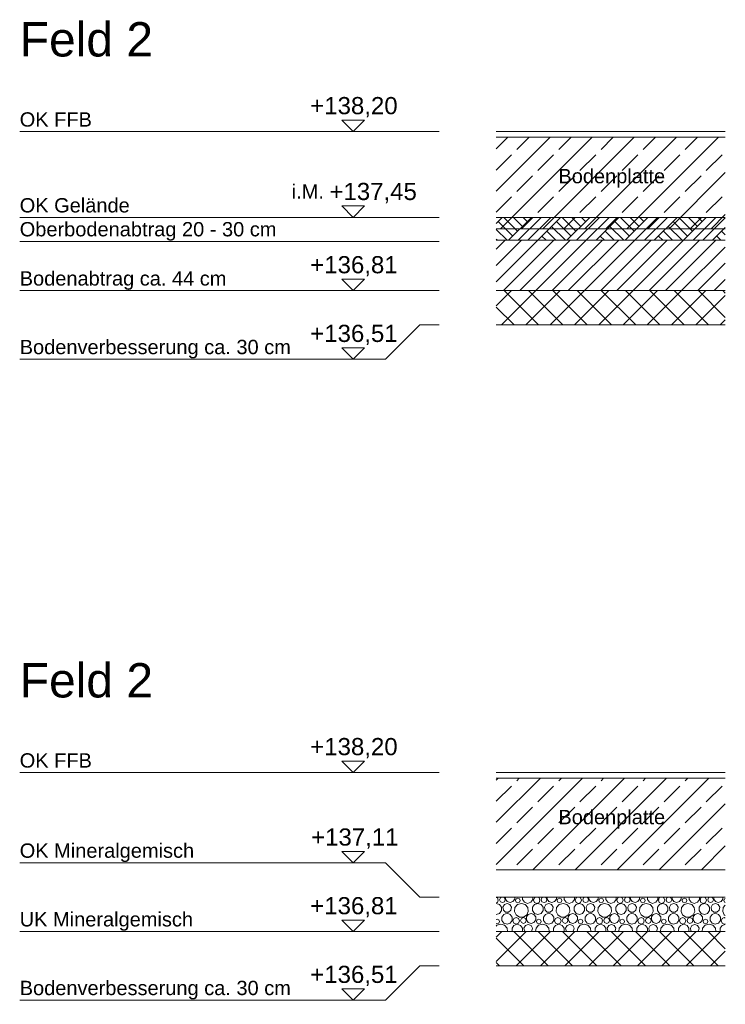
# Model space of a CAD drawing. Header units: metres. Extents: x -177922 to 5550634, y -507967 to 368279.
# Tile 3 of 125: x -55175 to -49013, y -85328 to -76725. Entities that reach past the tile are written whole.
import ezdxf

# ---------------------------------------------------------------- set-up
doc = ezdxf.new("R2010")
doc.units = ezdxf.units.M
doc.header["$LTSCALE"] = 0.05
doc.linetypes.add('Wipeout_Contour', pattern=[20000, 0, -20000])
for name, color, linetype in [('A_1_Schraffuren', 7, 'Continuous'), ('A_6_BE_Linien', 7, 'Continuous'), ('A_6_BE_Text', 7, 'Continuous')]:
    doc.layers.add(name, color=color, linetype=linetype)
doc.styles.add('ERSTELLTER_STIL_3', font='arial.ttf')
pattern_1 = [(45, (0, 0), (-183.84776, 183.84776), []), (45, (-91.92, 91.92), (-183.84776, 183.84776), [195, -65])]
pattern_2 = [(45, (0, 0), (-106.06602, 106.06602), []), (135, (0, 0), (106.06602, 106.06602), [])]

# ---------------------------------------------------------------- blocks, each defined once
blk = doc.blocks.new('*X44')
at = {"layer": 'A_1_Schraffuren', "color": 1, "linetype": 'Continuous', "lineweight": 18}
for p, q in [((-51003.5, -84397.4), (-51013, -84393.5)), ((-50969.4, -84393), (-50977.6, -84396.4)), ((-50942.1, -84396.4), (-50950.3, -84393)), ((-50933, -84393), (-50933, -84409.5)), ((-50852, -84409.5), (-50852, -84393)), ((-50784, -84393), (-50784, -84413.2)), ((-50694, -84413.2), (-50694, -84393)), ((-50669.5, -84393), (-50680.2, -84397.4)), ((-50639.8, -84397.4), (-50650.5, -84393)), ((-50605.7, -84393), (-50613.9, -84396.4)), ((-50578.4, -84396.4), (-50586.6, -84393)), ((-50569.2, -84393), (-50569.2, -84409.5)), ((-50488.3, -84409.5), (-50488.3, -84393)), ((-50420.3, -84393), (-50420.3, -84413.2)), ((-50330.3, -84413.2), (-50330.3, -84393)), ((-50305.8, -84393), (-50316.5, -84397.4)), ((-50276.1, -84397.4), (-50286.8, -84393)), ((-50242, -84393), (-50250.2, -84396.4)), ((-50214.7, -84396.4), (-50222.9, -84393)), ((-50205.5, -84393), (-50205.5, -84409.5)), ((-50124.6, -84409.5), (-50124.6, -84393)), ((-50056.6, -84393), (-50056.6, -84413.2)), ((-49966.6, -84413.2), (-49966.6, -84393)), ((-49942.1, -84393), (-49952.8, -84397.4)), ((-49912.3, -84397.4), (-49923.1, -84393)), ((-49878.3, -84393), (-49886.5, -84396.4)), ((-49851, -84396.4), (-49859.1, -84393)), ((-49841.8, -84393), (-49841.8, -84409.5)), ((-49760.9, -84409.5), (-49760.9, -84393)), ((-49692.9, -84393), (-49692.9, -84413.2)), ((-49602.9, -84413.2), (-49602.9, -84393)), ((-49578.4, -84393), (-49589.1, -84397.4)), ((-49548.6, -84397.4), (-49559.3, -84393)), ((-49514.6, -84393), (-49522.8, -84396.4)), ((-49487.3, -84396.4), (-49495.4, -84393)), ((-49478.1, -84393), (-49478.1, -84409.5)), ((-49397.2, -84409.5), (-49397.2, -84393)), ((-49329.2, -84393), (-49329.2, -84413.2)), ((-49239.2, -84413.2), (-49239.2, -84393)), ((-49214.7, -84393), (-49225.4, -84397.4)), ((-49184.9, -84397.4), (-49195.6, -84393)), ((-49150.9, -84393), (-49159, -84396.4)), ((-49123.6, -84396.4), (-49131.7, -84393)), ((-49114.4, -84393), (-49114.4, -84409.5)), ((-49033.5, -84409.5), (-49033.5, -84393)), ((-51013, -84441.8), (-51003.5, -84437.9)), ((-50986, -84456.4), (-51013, -84447.6)), ((-50995.1, -84417.7), (-51003.5, -84397.4)), ((-51003.5, -84437.9), (-50995.1, -84417.7)), ((-50968.6, -84480.3), (-50986, -84456.4)), ((-50977.6, -84396.4), (-50984.9, -84414.1)), ((-50984.9, -84414.1), (-50977.6, -84431.8)), ((-50977.6, -84431.8), (-50959.9, -84439.2)), ((-50968.6, -84509.7), (-50968.6, -84480.3)), ((-50959.9, -84439.2), (-50942.1, -84431.8)), ((-50942.6, -84456.8), (-50955.8, -84479.5)), ((-50955.8, -84479.5), (-50951.2, -84505.4)), ((-50918, -84447.8), (-50942.6, -84456.8)), ((-50934.8, -84414.1), (-50942.1, -84396.4)), ((-50942.1, -84431.8), (-50934.8, -84414.1)), ((-50933, -84409.5), (-50917.5, -84430.8)), ((-50893.3, -84456.8), (-50918, -84447.8)), ((-50917.5, -84430.8), (-50892.5, -84438.9)), ((-50880.2, -84479.5), (-50893.3, -84456.8)), ((-50892.5, -84438.9), (-50867.5, -84430.8)), ((-50884.8, -84505.4), (-50880.2, -84479.5)), ((-50867.5, -84430.8), (-50852, -84409.5)), ((-50827, -84456), (-50849.6, -84482)), ((-50839.7, -84407.2), (-50845.8, -84421.8)), ((-50845.8, -84421.8), (-50839.7, -84436.4)), ((-50825.1, -84401.1), (-50839.7, -84407.2)), ((-50839.7, -84436.4), (-50825.1, -84442.5)), ((-50793.9, -84446.2), (-50827, -84456)), ((-50810.5, -84407.2), (-50825.1, -84401.1)), ((-50825.1, -84442.5), (-50810.5, -84436.4)), ((-50804.4, -84421.8), (-50810.5, -84407.2)), ((-50810.5, -84436.4), (-50804.4, -84421.8)), ((-50760.8, -84456), (-50793.9, -84446.2)), ((-50784, -84413.2), (-50766.8, -84436.8)), ((-50766.8, -84436.8), (-50739, -84445.9)), ((-50738.2, -84482), (-50760.8, -84456)), ((-50739, -84445.9), (-50711.2, -84436.8)), ((-50711.2, -84436.8), (-50694, -84413.2)), ((-50678.4, -84456.4), (-50695.7, -84480.3)), ((-50695.7, -84480.3), (-50695.7, -84509.7)), ((-50680.2, -84397.4), (-50688.6, -84417.7)), ((-50688.6, -84417.7), (-50680.2, -84437.9)), ((-50680.2, -84437.9), (-50660, -84446.2)), ((-50650.3, -84447.3), (-50678.4, -84456.4)), ((-50660, -84446.2), (-50639.8, -84437.9)), ((-50622.3, -84456.4), (-50650.3, -84447.3)), ((-50631.4, -84417.7), (-50639.8, -84397.4)), ((-50639.8, -84437.9), (-50631.4, -84417.7)), ((-50604.9, -84480.3), (-50622.3, -84456.4)), ((-50613.9, -84396.4), (-50621.2, -84414.1)), ((-50621.2, -84414.1), (-50613.9, -84431.8)), ((-50613.9, -84431.8), (-50596.1, -84439.2)), ((-50604.9, -84509.7), (-50604.9, -84480.3)), ((-50596.1, -84439.2), (-50578.4, -84431.8)), ((-50578.9, -84456.8), (-50592.1, -84479.5)), ((-50592.1, -84479.5), (-50587.5, -84505.4)), ((-50554.3, -84447.8), (-50578.9, -84456.8)), ((-50571.1, -84414.1), (-50578.4, -84396.4)), ((-50578.4, -84431.8), (-50571.1, -84414.1)), ((-50569.2, -84409.5), (-50553.8, -84430.8)), ((-50529.6, -84456.8), (-50554.3, -84447.8)), ((-50553.8, -84430.8), (-50528.8, -84438.9)), ((-50516.5, -84479.5), (-50529.6, -84456.8)), ((-50528.8, -84438.9), (-50503.8, -84430.8)), ((-50521.1, -84505.4), (-50516.5, -84479.5)), ((-50503.8, -84430.8), (-50488.3, -84409.5)), ((-50463.3, -84456), (-50485.9, -84482)), ((-50476, -84407.2), (-50482.1, -84421.8)), ((-50482.1, -84421.8), (-50476, -84436.4)), ((-50461.4, -84401.1), (-50476, -84407.2)), ((-50476, -84436.4), (-50461.4, -84442.5)), ((-50430.2, -84446.2), (-50463.3, -84456)), ((-50446.8, -84407.2), (-50461.4, -84401.1)), ((-50461.4, -84442.5), (-50446.8, -84436.4)), ((-50440.7, -84421.8), (-50446.8, -84407.2)), ((-50446.8, -84436.4), (-50440.7, -84421.8)), ((-50397.1, -84456), (-50430.2, -84446.2)), ((-50420.3, -84413.2), (-50403.1, -84436.8)), ((-50403.1, -84436.8), (-50375.3, -84445.9)), ((-50374.5, -84482), (-50397.1, -84456)), ((-50375.3, -84445.9), (-50347.5, -84436.8)), ((-50347.5, -84436.8), (-50330.3, -84413.2)), ((-50314.6, -84456.4), (-50332, -84480.3)), ((-50332, -84480.3), (-50332, -84509.7)), ((-50316.5, -84397.4), (-50324.9, -84417.7)), ((-50324.9, -84417.7), (-50316.5, -84437.9)), ((-50316.5, -84437.9), (-50296.3, -84446.2)), ((-50286.6, -84447.3), (-50314.6, -84456.4)), ((-50296.3, -84446.2), (-50276.1, -84437.9)), ((-50258.6, -84456.4), (-50286.6, -84447.3)), ((-50267.7, -84417.7), (-50276.1, -84397.4)), ((-50276.1, -84437.9), (-50267.7, -84417.7)), ((-50241.2, -84480.3), (-50258.6, -84456.4)), ((-50250.2, -84396.4), (-50257.5, -84414.1)), ((-50257.5, -84414.1), (-50250.2, -84431.8)), ((-50250.2, -84431.8), (-50232.4, -84439.2)), ((-50241.2, -84509.7), (-50241.2, -84480.3)), ((-50232.4, -84439.2), (-50214.7, -84431.8)), ((-50215.2, -84456.8), (-50228.3, -84479.5)), ((-50228.3, -84479.5), (-50223.8, -84505.4)), ((-50190.6, -84447.8), (-50215.2, -84456.8)), ((-50207.4, -84414.1), (-50214.7, -84396.4)), ((-50214.7, -84431.8), (-50207.4, -84414.1)), ((-50205.5, -84409.5), (-50190.1, -84430.8)), ((-50165.9, -84456.8), (-50190.6, -84447.8)), ((-50190.1, -84430.8), (-50165.1, -84438.9)), ((-50152.8, -84479.5), (-50165.9, -84456.8)), ((-50165.1, -84438.9), (-50140.1, -84430.8)), ((-50157.4, -84505.4), (-50152.8, -84479.5)), ((-50140.1, -84430.8), (-50124.6, -84409.5)), ((-50099.6, -84456), (-50122.1, -84482)), ((-50112.3, -84407.2), (-50118.4, -84421.8)), ((-50118.4, -84421.8), (-50112.3, -84436.4)), ((-50097.7, -84401.1), (-50112.3, -84407.2)), ((-50112.3, -84436.4), (-50097.7, -84442.5)), ((-50066.5, -84446.2), (-50099.6, -84456)), ((-50083.1, -84407.2), (-50097.7, -84401.1)), ((-50097.7, -84442.5), (-50083.1, -84436.4)), ((-50077, -84421.8), (-50083.1, -84407.2)), ((-50083.1, -84436.4), (-50077, -84421.8)), ((-50033.4, -84456), (-50066.5, -84446.2)), ((-50056.6, -84413.2), (-50039.4, -84436.8)), ((-50039.4, -84436.8), (-50011.6, -84445.9)), ((-50010.8, -84482), (-50033.4, -84456)), ((-50011.6, -84445.9), (-49983.8, -84436.8)), ((-49983.8, -84436.8), (-49966.6, -84413.2)), ((-49950.9, -84456.4), (-49968.3, -84480.3)), ((-49968.3, -84480.3), (-49968.3, -84509.7)), ((-49952.8, -84397.4), (-49961.1, -84417.7)), ((-49961.1, -84417.7), (-49952.8, -84437.9)), ((-49952.8, -84437.9), (-49932.6, -84446.2)), ((-49922.9, -84447.3), (-49950.9, -84456.4)), ((-49932.6, -84446.2), (-49912.3, -84437.9)), ((-49894.9, -84456.4), (-49922.9, -84447.3)), ((-49904, -84417.7), (-49912.3, -84397.4)), ((-49912.3, -84437.9), (-49904, -84417.7)), ((-49877.5, -84480.3), (-49894.9, -84456.4)), ((-49886.5, -84396.4), (-49893.8, -84414.1)), ((-49893.8, -84414.1), (-49886.5, -84431.8)), ((-49886.5, -84431.8), (-49868.7, -84439.2)), ((-49877.5, -84509.7), (-49877.5, -84480.3)), ((-49868.7, -84439.2), (-49851, -84431.8)), ((-49851.5, -84456.8), (-49864.6, -84479.5)), ((-49864.6, -84479.5), (-49860.1, -84505.4)), ((-49826.9, -84447.8), (-49851.5, -84456.8)), ((-49843.7, -84414.1), (-49851, -84396.4)), ((-49851, -84431.8), (-49843.7, -84414.1)), ((-49841.8, -84409.5), (-49826.4, -84430.8)), ((-49802.2, -84456.8), (-49826.9, -84447.8)), ((-49826.4, -84430.8), (-49801.4, -84438.9)), ((-49789.1, -84479.5), (-49802.2, -84456.8)), ((-49801.4, -84438.9), (-49776.3, -84430.8)), ((-49793.6, -84505.4), (-49789.1, -84479.5)), ((-49776.3, -84430.8), (-49760.9, -84409.5)), ((-49735.8, -84456), (-49758.4, -84482)), ((-49748.6, -84407.2), (-49754.7, -84421.8)), ((-49754.7, -84421.8), (-49748.6, -84436.4)), ((-49734, -84401.1), (-49748.6, -84407.2)), ((-49748.6, -84436.4), (-49734, -84442.5)), ((-49702.8, -84446.2), (-49735.8, -84456)), ((-49719.4, -84407.2), (-49734, -84401.1)), ((-49734, -84442.5), (-49719.4, -84436.4)), ((-49713.3, -84421.8), (-49719.4, -84407.2)), ((-49719.4, -84436.4), (-49713.3, -84421.8)), ((-49669.7, -84456), (-49702.8, -84446.2)), ((-49692.9, -84413.2), (-49675.7, -84436.8)), ((-49675.7, -84436.8), (-49647.9, -84445.9)), ((-49647.1, -84482), (-49669.7, -84456)), ((-49647.9, -84445.9), (-49620.1, -84436.8)), ((-49620.1, -84436.8), (-49602.9, -84413.2)), ((-49587.2, -84456.4), (-49604.6, -84480.3)), ((-49604.6, -84480.3), (-49604.6, -84509.7)), ((-49589.1, -84397.4), (-49597.4, -84417.7)), ((-49597.4, -84417.7), (-49589.1, -84437.9)), ((-49589.1, -84437.9), (-49568.9, -84446.2)), ((-49559.2, -84447.3), (-49587.2, -84456.4)), ((-49568.9, -84446.2), (-49548.6, -84437.9)), ((-49531.1, -84456.4), (-49559.2, -84447.3)), ((-49540.3, -84417.7), (-49548.6, -84397.4)), ((-49548.6, -84437.9), (-49540.3, -84417.7)), ((-49513.8, -84480.3), (-49531.1, -84456.4)), ((-49522.8, -84396.4), (-49530.1, -84414.1)), ((-49530.1, -84414.1), (-49522.8, -84431.8)), ((-49522.8, -84431.8), (-49505, -84439.2)), ((-49513.8, -84509.7), (-49513.8, -84480.3)), ((-49505, -84439.2), (-49487.3, -84431.8)), ((-49487.8, -84456.8), (-49500.9, -84479.5)), ((-49500.9, -84479.5), (-49496.4, -84505.4)), ((-49463.2, -84447.8), (-49487.8, -84456.8)), ((-49480, -84414.1), (-49487.3, -84396.4)), ((-49487.3, -84431.8), (-49480, -84414.1)), ((-49478.1, -84409.5), (-49462.7, -84430.8)), ((-49438.5, -84456.8), (-49463.2, -84447.8)), ((-49462.7, -84430.8), (-49437.7, -84438.9)), ((-49425.4, -84479.5), (-49438.5, -84456.8)), ((-49437.7, -84438.9), (-49412.6, -84430.8)), ((-49429.9, -84505.4), (-49425.4, -84479.5)), ((-49412.6, -84430.8), (-49397.2, -84409.5)), ((-49372.1, -84456), (-49394.7, -84482)), ((-49384.9, -84407.2), (-49391, -84421.8)), ((-49391, -84421.8), (-49384.9, -84436.4)), ((-49370.3, -84401.1), (-49384.9, -84407.2)), ((-49384.9, -84436.4), (-49370.3, -84442.5)), ((-49339, -84446.2), (-49372.1, -84456)), ((-49355.7, -84407.2), (-49370.3, -84401.1)), ((-49370.3, -84442.5), (-49355.7, -84436.4)), ((-49349.6, -84421.8), (-49355.7, -84407.2)), ((-49355.7, -84436.4), (-49349.6, -84421.8)), ((-49306, -84456), (-49339, -84446.2)), ((-49329.2, -84413.2), (-49312, -84436.8)), ((-49312, -84436.8), (-49284.2, -84445.9)), ((-49283.4, -84482), (-49306, -84456)), ((-49284.2, -84445.9), (-49256.4, -84436.8)), ((-49256.4, -84436.8), (-49239.2, -84413.2)), ((-49223.5, -84456.4), (-49240.9, -84480.3)), ((-49240.9, -84480.3), (-49240.9, -84509.7)), ((-49225.4, -84397.4), (-49233.7, -84417.7)), ((-49233.7, -84417.7), (-49225.4, -84437.9)), ((-49225.4, -84437.9), (-49205.1, -84446.2)), ((-49195.5, -84447.3), (-49223.5, -84456.4)), ((-49205.1, -84446.2), (-49184.9, -84437.9)), ((-49167.4, -84456.4), (-49195.5, -84447.3)), ((-49176.6, -84417.7), (-49184.9, -84397.4)), ((-49184.9, -84437.9), (-49176.6, -84417.7)), ((-49150.1, -84480.3), (-49167.4, -84456.4)), ((-49159, -84396.4), (-49166.4, -84414.1)), ((-49166.4, -84414.1), (-49159, -84431.8)), ((-49159, -84431.8), (-49141.3, -84439.2)), ((-49150.1, -84509.7), (-49150.1, -84480.3)), ((-49141.3, -84439.2), (-49123.6, -84431.8)), ((-49124.1, -84456.8), (-49137.2, -84479.5)), ((-49137.2, -84479.5), (-49132.7, -84505.4)), ((-49099.4, -84447.8), (-49124.1, -84456.8)), ((-49116.2, -84414.1), (-49123.6, -84396.4)), ((-49123.6, -84431.8), (-49116.2, -84414.1)), ((-49114.4, -84409.5), (-49099, -84430.8)), ((-49074.8, -84456.8), (-49099.4, -84447.8)), ((-49099, -84430.8), (-49073.9, -84438.9)), ((-49061.7, -84479.5), (-49074.8, -84456.8)), ((-49073.9, -84438.9), (-49048.9, -84430.8)), ((-49066.2, -84505.4), (-49061.7, -84479.5)), ((-49048.9, -84430.8), (-49033.5, -84409.5)), ((-49013, -84461.2), (-49031, -84482)), ((-49021.2, -84407.2), (-49027.2, -84421.8)), ((-49027.2, -84421.8), (-49021.2, -84436.4)), ((-49013, -84403.8), (-49021.2, -84407.2)), ((-49021.2, -84436.4), (-49013, -84439.8)), ((-51013, -84542.4), (-50986, -84533.6)), ((-50986, -84533.6), (-50968.6, -84509.7)), ((-50946.8, -84542.3), (-50964, -84565.9)), ((-50964, -84565.9), (-50964, -84595.2)), ((-50951.2, -84505.4), (-50931.1, -84522.2)), ((-50919, -84533.2), (-50946.8, -84542.3)), ((-50931.1, -84522.2), (-50904.9, -84522.2)), ((-50891.2, -84542.3), (-50919, -84533.2)), ((-50904.9, -84522.2), (-50884.8, -84505.4)), ((-50874, -84565.9), (-50891.2, -84542.3)), ((-50874, -84595.2), (-50874, -84565.9)), ((-50849.6, -84482), (-50854.5, -84516.2)), ((-50854.5, -84516.2), (-50840.1, -84547.5)), ((-50840.1, -84547.5), (-50811.1, -84566.2)), ((-50811.1, -84566.2), (-50776.6, -84566.2)), ((-50776.6, -84566.2), (-50747.6, -84547.5)), ((-50733.8, -84543.9), (-50749.2, -84565.2)), ((-50749.2, -84565.2), (-50749.2, -84591.5)), ((-50747.6, -84547.5), (-50733.3, -84516.2)), ((-50733.3, -84516.2), (-50738.2, -84482)), ((-50708.8, -84535.8), (-50733.8, -84543.9)), ((-50683.8, -84543.9), (-50708.8, -84535.8)), ((-50695.7, -84509.7), (-50678.4, -84533.6)), ((-50668.3, -84565.2), (-50683.8, -84543.9)), ((-50678.4, -84533.6), (-50650.3, -84542.7)), ((-50668.3, -84591.5), (-50668.3, -84565.2)), ((-50650.3, -84542.7), (-50622.3, -84533.6)), ((-50622.3, -84533.6), (-50604.9, -84509.7)), ((-50583.1, -84542.3), (-50600.3, -84565.9)), ((-50600.3, -84565.9), (-50600.3, -84595.2)), ((-50587.5, -84505.4), (-50567.4, -84522.2)), ((-50555.3, -84533.2), (-50583.1, -84542.3)), ((-50567.4, -84522.2), (-50541.2, -84522.2)), ((-50527.5, -84542.3), (-50555.3, -84533.2)), ((-50541.2, -84522.2), (-50521.1, -84505.4)), ((-50510.3, -84565.9), (-50527.5, -84542.3)), ((-50510.3, -84595.2), (-50510.3, -84565.9)), ((-50485.9, -84482), (-50490.8, -84516.2)), ((-50490.8, -84516.2), (-50476.4, -84547.5)), ((-50476.4, -84547.5), (-50447.4, -84566.2)), ((-50447.4, -84566.2), (-50412.9, -84566.2)), ((-50412.9, -84566.2), (-50383.9, -84547.5)), ((-50370.1, -84543.9), (-50385.5, -84565.2)), ((-50385.5, -84565.2), (-50385.5, -84591.5)), ((-50383.9, -84547.5), (-50369.6, -84516.2)), ((-50369.6, -84516.2), (-50374.5, -84482)), ((-50345.1, -84535.8), (-50370.1, -84543.9)), ((-50320.1, -84543.9), (-50345.1, -84535.8)), ((-50332, -84509.7), (-50314.6, -84533.6)), ((-50304.6, -84565.2), (-50320.1, -84543.9)), ((-50314.6, -84533.6), (-50286.6, -84542.7)), ((-50304.6, -84591.5), (-50304.6, -84565.2)), ((-50286.6, -84542.7), (-50258.6, -84533.6)), ((-50258.6, -84533.6), (-50241.2, -84509.7)), ((-50219.4, -84542.3), (-50236.6, -84565.9)), ((-50236.6, -84565.9), (-50236.6, -84595.2)), ((-50223.8, -84505.4), (-50203.7, -84522.2)), ((-50191.6, -84533.2), (-50219.4, -84542.3)), ((-50203.7, -84522.2), (-50177.5, -84522.2)), ((-50163.8, -84542.3), (-50191.6, -84533.2)), ((-50177.5, -84522.2), (-50157.4, -84505.4)), ((-50146.6, -84565.9), (-50163.8, -84542.3)), ((-50146.6, -84595.2), (-50146.6, -84565.9)), ((-50122.1, -84482), (-50127.1, -84516.2)), ((-50127.1, -84516.2), (-50112.7, -84547.5)), ((-50112.7, -84547.5), (-50083.7, -84566.2)), ((-50083.7, -84566.2), (-50049.2, -84566.2)), ((-50049.2, -84566.2), (-50020.2, -84547.5)), ((-50006.4, -84543.9), (-50021.8, -84565.2)), ((-50021.8, -84565.2), (-50021.8, -84591.5)), ((-50020.2, -84547.5), (-50005.9, -84516.2)), ((-50005.9, -84516.2), (-50010.8, -84482)), ((-49981.4, -84535.8), (-50006.4, -84543.9)), ((-49956.3, -84543.9), (-49981.4, -84535.8)), ((-49968.3, -84509.7), (-49950.9, -84533.6)), ((-49940.9, -84565.2), (-49956.3, -84543.9)), ((-49950.9, -84533.6), (-49922.9, -84542.7)), ((-49940.9, -84591.5), (-49940.9, -84565.2)), ((-49922.9, -84542.7), (-49894.9, -84533.6)), ((-49894.9, -84533.6), (-49877.5, -84509.7)), ((-49855.7, -84542.3), (-49872.9, -84565.9)), ((-49872.9, -84565.9), (-49872.9, -84595.2)), ((-49860.1, -84505.4), (-49840, -84522.2)), ((-49827.9, -84533.2), (-49855.7, -84542.3)), ((-49840, -84522.2), (-49813.7, -84522.2)), ((-49800.1, -84542.3), (-49827.9, -84533.2)), ((-49813.7, -84522.2), (-49793.6, -84505.4)), ((-49782.9, -84565.9), (-49800.1, -84542.3)), ((-49782.9, -84595.2), (-49782.9, -84565.9)), ((-49758.4, -84482), (-49763.3, -84516.2)), ((-49763.3, -84516.2), (-49749, -84547.5)), ((-49749, -84547.5), (-49720, -84566.2)), ((-49720, -84566.2), (-49685.5, -84566.2)), ((-49685.5, -84566.2), (-49656.5, -84547.5)), ((-49642.7, -84543.9), (-49658.1, -84565.2)), ((-49658.1, -84565.2), (-49658.1, -84591.5)), ((-49656.5, -84547.5), (-49642.2, -84516.2)), ((-49642.2, -84516.2), (-49647.1, -84482)), ((-49617.7, -84535.8), (-49642.7, -84543.9)), ((-49592.6, -84543.9), (-49617.7, -84535.8)), ((-49604.6, -84509.7), (-49587.2, -84533.6)), ((-49577.2, -84565.2), (-49592.6, -84543.9)), ((-49587.2, -84533.6), (-49559.2, -84542.7)), ((-49577.2, -84591.5), (-49577.2, -84565.2)), ((-49559.2, -84542.7), (-49531.1, -84533.6)), ((-49531.1, -84533.6), (-49513.8, -84509.7)), ((-49492, -84542.3), (-49509.2, -84565.9)), ((-49509.2, -84565.9), (-49509.2, -84595.2)), ((-49496.4, -84505.4), (-49476.3, -84522.2)), ((-49464.2, -84533.2), (-49492, -84542.3)), ((-49476.3, -84522.2), (-49450, -84522.2)), ((-49436.4, -84542.3), (-49464.2, -84533.2)), ((-49450, -84522.2), (-49429.9, -84505.4)), ((-49419.2, -84565.9), (-49436.4, -84542.3)), ((-49419.2, -84595.2), (-49419.2, -84565.9)), ((-49394.7, -84482), (-49399.6, -84516.2)), ((-49399.6, -84516.2), (-49385.3, -84547.5)), ((-49385.3, -84547.5), (-49356.3, -84566.2)), ((-49356.3, -84566.2), (-49321.8, -84566.2)), ((-49321.8, -84566.2), (-49292.8, -84547.5)), ((-49279, -84543.9), (-49294.4, -84565.2)), ((-49294.4, -84565.2), (-49294.4, -84591.5)), ((-49292.8, -84547.5), (-49278.5, -84516.2)), ((-49278.5, -84516.2), (-49283.4, -84482)), ((-49253.9, -84535.8), (-49279, -84543.9)), ((-49228.9, -84543.9), (-49253.9, -84535.8)), ((-49240.9, -84509.7), (-49223.5, -84533.6)), ((-49213.5, -84565.2), (-49228.9, -84543.9)), ((-49223.5, -84533.6), (-49195.5, -84542.7)), ((-49213.5, -84591.5), (-49213.5, -84565.2)), ((-49195.5, -84542.7), (-49167.4, -84533.6)), ((-49167.4, -84533.6), (-49150.1, -84509.7)), ((-49128.3, -84542.3), (-49145.5, -84565.9)), ((-49145.5, -84565.9), (-49145.5, -84595.2)), ((-49132.7, -84505.4), (-49112.6, -84522.2)), ((-49100.5, -84533.2), (-49128.3, -84542.3)), ((-49112.6, -84522.2), (-49086.3, -84522.2)), ((-49072.7, -84542.3), (-49100.5, -84533.2)), ((-49086.3, -84522.2), (-49066.2, -84505.4)), ((-49055.5, -84565.9), (-49072.7, -84542.3)), ((-49055.5, -84595.2), (-49055.5, -84565.9)), ((-49031, -84482), (-49035.9, -84516.2)), ((-49035.9, -84516.2), (-49021.6, -84547.5)), ((-49021.6, -84547.5), (-49013, -84553.1)), ((-51005.1, -84583.1), (-51013, -84586.4)), ((-51013, -84621.2), (-51005.1, -84624.5)), ((-51007, -84638), (-51013, -84644.9)), ((-50973.9, -84628.2), (-51007, -84638)), ((-50990.5, -84589.2), (-51005.1, -84583.1)), ((-51005.1, -84624.5), (-50990.5, -84618.4)), ((-50984.4, -84603.8), (-50990.5, -84589.2)), ((-50990.5, -84618.4), (-50984.4, -84603.8)), ((-50940.8, -84638), (-50973.9, -84628.2)), ((-50964, -84595.2), (-50946.8, -84618.8)), ((-50946.8, -84618.8), (-50919, -84627.9)), ((-50918.2, -84664), (-50940.8, -84638)), ((-50919, -84627.9), (-50891.2, -84618.8)), ((-50891.2, -84618.8), (-50874, -84595.2)), ((-50858.4, -84638.4), (-50875.7, -84662.3)), ((-50860.2, -84579.4), (-50868.6, -84599.6)), ((-50868.6, -84599.6), (-50860.2, -84619.9)), ((-50840, -84571.1), (-50860.2, -84579.4)), ((-50860.2, -84619.9), (-50840, -84628.2)), ((-50830.3, -84629.3), (-50858.4, -84638.4)), ((-50819.8, -84579.4), (-50840, -84571.1)), ((-50840, -84628.2), (-50819.8, -84619.9)), ((-50802.3, -84638.4), (-50830.3, -84629.3)), ((-50811.4, -84599.6), (-50819.8, -84579.4)), ((-50819.8, -84619.9), (-50811.4, -84599.6)), ((-50784.9, -84662.3), (-50802.3, -84638.4)), ((-50793.9, -84578.4), (-50801.2, -84596.1)), ((-50801.2, -84596.1), (-50793.9, -84613.8)), ((-50776.1, -84571), (-50793.9, -84578.4)), ((-50793.9, -84613.8), (-50776.1, -84621.2)), ((-50758.4, -84578.4), (-50776.1, -84571)), ((-50776.1, -84621.2), (-50758.4, -84613.8)), ((-50758.9, -84638.8), (-50772.1, -84661.5)), ((-50734.3, -84629.8), (-50758.9, -84638.8)), ((-50751.1, -84596.1), (-50758.4, -84578.4)), ((-50758.4, -84613.8), (-50751.1, -84596.1)), ((-50749.2, -84591.5), (-50733.8, -84612.8)), ((-50709.6, -84638.8), (-50734.3, -84629.8)), ((-50733.8, -84612.8), (-50708.8, -84620.9)), ((-50696.5, -84661.5), (-50709.6, -84638.8)), ((-50708.8, -84620.9), (-50683.8, -84612.8)), ((-50683.8, -84612.8), (-50668.3, -84591.5)), ((-50643.3, -84638), (-50665.9, -84664)), ((-50656, -84589.2), (-50662.1, -84603.8)), ((-50662.1, -84603.8), (-50656, -84618.4)), ((-50641.4, -84583.1), (-50656, -84589.2)), ((-50656, -84618.4), (-50641.4, -84624.5)), ((-50610.2, -84628.2), (-50643.3, -84638)), ((-50626.8, -84589.2), (-50641.4, -84583.1)), ((-50641.4, -84624.5), (-50626.8, -84618.4)), ((-50620.7, -84603.8), (-50626.8, -84589.2)), ((-50626.8, -84618.4), (-50620.7, -84603.8)), ((-50577.1, -84638), (-50610.2, -84628.2)), ((-50600.3, -84595.2), (-50583.1, -84618.8)), ((-50583.1, -84618.8), (-50555.3, -84627.9)), ((-50554.5, -84664), (-50577.1, -84638)), ((-50555.3, -84627.9), (-50527.5, -84618.8)), ((-50527.5, -84618.8), (-50510.3, -84595.2)), ((-50494.6, -84638.4), (-50512, -84662.3)), ((-50496.5, -84579.4), (-50504.9, -84599.6)), ((-50504.9, -84599.6), (-50496.5, -84619.9)), ((-50476.3, -84571.1), (-50496.5, -84579.4)), ((-50496.5, -84619.9), (-50476.3, -84628.2)), ((-50466.6, -84629.3), (-50494.6, -84638.4)), ((-50456.1, -84579.4), (-50476.3, -84571.1)), ((-50476.3, -84628.2), (-50456.1, -84619.9)), ((-50438.6, -84638.4), (-50466.6, -84629.3)), ((-50447.7, -84599.6), (-50456.1, -84579.4)), ((-50456.1, -84619.9), (-50447.7, -84599.6)), ((-50421.2, -84662.3), (-50438.6, -84638.4)), ((-50430.2, -84578.4), (-50437.5, -84596.1)), ((-50437.5, -84596.1), (-50430.2, -84613.8)), ((-50412.4, -84571), (-50430.2, -84578.4)), ((-50430.2, -84613.8), (-50412.4, -84621.2)), ((-50394.7, -84578.4), (-50412.4, -84571)), ((-50412.4, -84621.2), (-50394.7, -84613.8)), ((-50395.2, -84638.8), (-50408.3, -84661.5)), ((-50370.6, -84629.8), (-50395.2, -84638.8)), ((-50387.4, -84596.1), (-50394.7, -84578.4)), ((-50394.7, -84613.8), (-50387.4, -84596.1)), ((-50385.5, -84591.5), (-50370.1, -84612.8)), ((-50345.9, -84638.8), (-50370.6, -84629.8)), ((-50370.1, -84612.8), (-50345.1, -84620.9)), ((-50332.8, -84661.5), (-50345.9, -84638.8)), ((-50345.1, -84620.9), (-50320.1, -84612.8)), ((-50320.1, -84612.8), (-50304.6, -84591.5)), ((-50279.6, -84638), (-50302.1, -84664)), ((-50292.3, -84589.2), (-50298.4, -84603.8)), ((-50298.4, -84603.8), (-50292.3, -84618.4)), ((-50277.7, -84583.1), (-50292.3, -84589.2)), ((-50292.3, -84618.4), (-50277.7, -84624.5)), ((-50246.5, -84628.2), (-50279.6, -84638)), ((-50263.1, -84589.2), (-50277.7, -84583.1)), ((-50277.7, -84624.5), (-50263.1, -84618.4)), ((-50257, -84603.8), (-50263.1, -84589.2)), ((-50263.1, -84618.4), (-50257, -84603.8)), ((-50213.4, -84638), (-50246.5, -84628.2)), ((-50236.6, -84595.2), (-50219.4, -84618.8)), ((-50219.4, -84618.8), (-50191.6, -84627.9)), ((-50190.8, -84664), (-50213.4, -84638)), ((-50191.6, -84627.9), (-50163.8, -84618.8)), ((-50163.8, -84618.8), (-50146.6, -84595.2)), ((-50130.9, -84638.4), (-50148.3, -84662.3)), ((-50132.8, -84579.4), (-50141.1, -84599.6)), ((-50141.1, -84599.6), (-50132.8, -84619.9)), ((-50112.6, -84571.1), (-50132.8, -84579.4)), ((-50132.8, -84619.9), (-50112.6, -84628.2)), ((-50102.9, -84629.3), (-50130.9, -84638.4)), ((-50092.3, -84579.4), (-50112.6, -84571.1)), ((-50112.6, -84628.2), (-50092.3, -84619.9)), ((-50074.9, -84638.4), (-50102.9, -84629.3)), ((-50084, -84599.6), (-50092.3, -84579.4)), ((-50092.3, -84619.9), (-50084, -84599.6)), ((-50057.5, -84662.3), (-50074.9, -84638.4)), ((-50066.5, -84578.4), (-50073.8, -84596.1)), ((-50073.8, -84596.1), (-50066.5, -84613.8)), ((-50048.7, -84571), (-50066.5, -84578.4)), ((-50066.5, -84613.8), (-50048.7, -84621.2)), ((-50031, -84578.4), (-50048.7, -84571)), ((-50048.7, -84621.2), (-50031, -84613.8)), ((-50031.5, -84638.8), (-50044.6, -84661.5)), ((-50006.9, -84629.8), (-50031.5, -84638.8)), ((-50023.7, -84596.1), (-50031, -84578.4)), ((-50031, -84613.8), (-50023.7, -84596.1)), ((-50021.8, -84591.5), (-50006.4, -84612.8)), ((-49982.2, -84638.8), (-50006.9, -84629.8)), ((-50006.4, -84612.8), (-49981.4, -84620.9)), ((-49969.1, -84661.5), (-49982.2, -84638.8)), ((-49981.4, -84620.9), (-49956.3, -84612.8)), ((-49956.3, -84612.8), (-49940.9, -84591.5)), ((-49915.8, -84638), (-49938.4, -84664)), ((-49928.6, -84589.2), (-49934.7, -84603.8)), ((-49934.7, -84603.8), (-49928.6, -84618.4)), ((-49914, -84583.1), (-49928.6, -84589.2)), ((-49928.6, -84618.4), (-49914, -84624.5)), ((-49882.8, -84628.2), (-49915.8, -84638)), ((-49899.4, -84589.2), (-49914, -84583.1)), ((-49914, -84624.5), (-49899.4, -84618.4)), ((-49893.3, -84603.8), (-49899.4, -84589.2)), ((-49899.4, -84618.4), (-49893.3, -84603.8)), ((-49849.7, -84638), (-49882.8, -84628.2)), ((-49872.9, -84595.2), (-49855.7, -84618.8)), ((-49855.7, -84618.8), (-49827.9, -84627.9)), ((-49827.1, -84664), (-49849.7, -84638)), ((-49827.9, -84627.9), (-49800.1, -84618.8)), ((-49800.1, -84618.8), (-49782.9, -84595.2)), ((-49767.2, -84638.4), (-49784.6, -84662.3)), ((-49769.1, -84579.4), (-49777.4, -84599.6)), ((-49777.4, -84599.6), (-49769.1, -84619.9)), ((-49748.9, -84571.1), (-49769.1, -84579.4)), ((-49769.1, -84619.9), (-49748.9, -84628.2)), ((-49739.2, -84629.3), (-49767.2, -84638.4)), ((-49728.6, -84579.4), (-49748.9, -84571.1)), ((-49748.9, -84628.2), (-49728.6, -84619.9)), ((-49711.1, -84638.4), (-49739.2, -84629.3)), ((-49720.3, -84599.6), (-49728.6, -84579.4)), ((-49728.6, -84619.9), (-49720.3, -84599.6)), ((-49693.8, -84662.3), (-49711.1, -84638.4)), ((-49702.8, -84578.4), (-49710.1, -84596.1)), ((-49710.1, -84596.1), (-49702.8, -84613.8)), ((-49685, -84571), (-49702.8, -84578.4)), ((-49702.8, -84613.8), (-49685, -84621.2)), ((-49667.3, -84578.4), (-49685, -84571)), ((-49685, -84621.2), (-49667.3, -84613.8)), ((-49667.8, -84638.8), (-49680.9, -84661.5)), ((-49643.2, -84629.8), (-49667.8, -84638.8)), ((-49660, -84596.1), (-49667.3, -84578.4)), ((-49667.3, -84613.8), (-49660, -84596.1)), ((-49658.1, -84591.5), (-49642.7, -84612.8)), ((-49618.5, -84638.8), (-49643.2, -84629.8)), ((-49642.7, -84612.8), (-49617.7, -84620.9)), ((-49605.4, -84661.5), (-49618.5, -84638.8)), ((-49617.7, -84620.9), (-49592.6, -84612.8)), ((-49592.6, -84612.8), (-49577.2, -84591.5)), ((-49552.1, -84638), (-49574.7, -84664)), ((-49564.9, -84589.2), (-49571, -84603.8)), ((-49571, -84603.8), (-49564.9, -84618.4)), ((-49550.3, -84583.1), (-49564.9, -84589.2)), ((-49564.9, -84618.4), (-49550.3, -84624.5)), ((-49519, -84628.2), (-49552.1, -84638)), ((-49535.7, -84589.2), (-49550.3, -84583.1)), ((-49550.3, -84624.5), (-49535.7, -84618.4)), ((-49529.6, -84603.8), (-49535.7, -84589.2)), ((-49535.7, -84618.4), (-49529.6, -84603.8)), ((-49486, -84638), (-49519, -84628.2)), ((-49509.2, -84595.2), (-49492, -84618.8)), ((-49492, -84618.8), (-49464.2, -84627.9)), ((-49463.4, -84664), (-49486, -84638)), ((-49464.2, -84627.9), (-49436.4, -84618.8)), ((-49436.4, -84618.8), (-49419.2, -84595.2)), ((-49403.5, -84638.4), (-49420.9, -84662.3)), ((-49405.4, -84579.4), (-49413.7, -84599.6)), ((-49413.7, -84599.6), (-49405.4, -84619.9)), ((-49385.1, -84571.1), (-49405.4, -84579.4)), ((-49405.4, -84619.9), (-49385.1, -84628.2)), ((-49375.5, -84629.3), (-49403.5, -84638.4)), ((-49364.9, -84579.4), (-49385.1, -84571.1)), ((-49385.1, -84628.2), (-49364.9, -84619.9)), ((-49347.4, -84638.4), (-49375.5, -84629.3)), ((-49356.6, -84599.6), (-49364.9, -84579.4)), ((-49364.9, -84619.9), (-49356.6, -84599.6)), ((-49330.1, -84662.3), (-49347.4, -84638.4)), ((-49339, -84578.4), (-49346.4, -84596.1)), ((-49346.4, -84596.1), (-49339, -84613.8)), ((-49321.3, -84571), (-49339, -84578.4)), ((-49339, -84613.8), (-49321.3, -84621.2)), ((-49303.6, -84578.4), (-49321.3, -84571)), ((-49321.3, -84621.2), (-49303.6, -84613.8)), ((-49304.1, -84638.8), (-49317.2, -84661.5)), ((-49279.4, -84629.8), (-49304.1, -84638.8)), ((-49296.2, -84596.1), (-49303.6, -84578.4)), ((-49303.6, -84613.8), (-49296.2, -84596.1)), ((-49294.4, -84591.5), (-49279, -84612.8)), ((-49254.8, -84638.8), (-49279.4, -84629.8)), ((-49279, -84612.8), (-49253.9, -84620.9)), ((-49241.7, -84661.5), (-49254.8, -84638.8)), ((-49253.9, -84620.9), (-49228.9, -84612.8)), ((-49228.9, -84612.8), (-49213.5, -84591.5)), ((-49188.4, -84638), (-49211, -84664)), ((-49201.2, -84589.2), (-49207.2, -84603.8)), ((-49207.2, -84603.8), (-49201.2, -84618.4)), ((-49186.6, -84583.1), (-49201.2, -84589.2)), ((-49201.2, -84618.4), (-49186.6, -84624.5)), ((-49155.3, -84628.2), (-49188.4, -84638)), ((-49172, -84589.2), (-49186.6, -84583.1)), ((-49186.6, -84624.5), (-49172, -84618.4)), ((-49165.9, -84603.8), (-49172, -84589.2)), ((-49172, -84618.4), (-49165.9, -84603.8)), ((-49122.2, -84638), (-49155.3, -84628.2)), ((-49145.5, -84595.2), (-49128.3, -84618.8)), ((-49128.3, -84618.8), (-49100.5, -84627.9)), ((-49099.7, -84664), (-49122.2, -84638)), ((-49100.5, -84627.9), (-49072.7, -84618.8)), ((-49072.7, -84618.8), (-49055.5, -84595.2)), ((-49039.8, -84638.4), (-49057.1, -84662.3)), ((-49041.7, -84579.4), (-49050, -84599.6)), ((-49050, -84599.6), (-49041.7, -84619.9)), ((-49021.4, -84571.1), (-49041.7, -84579.4)), ((-49041.7, -84619.9), (-49021.4, -84628.2)), ((-49013, -84629.7), (-49039.8, -84638.4)), ((-49013, -84574.6), (-49021.4, -84571.1)), ((-49021.4, -84628.2), (-49013, -84624.7)), ((-50914, -84693), (-50918.2, -84664)), ((-50875.7, -84662.3), (-50875.7, -84691.7)), ((-50875.7, -84691.7), (-50874.8, -84693)), ((-50785.9, -84693), (-50784.9, -84691.7)), ((-50784.9, -84691.7), (-50784.9, -84662.3)), ((-50772.1, -84661.5), (-50767.5, -84687.4)), ((-50767.5, -84687.4), (-50760.8, -84693)), ((-50707.8, -84693), (-50701.1, -84687.4)), ((-50701.1, -84687.4), (-50696.5, -84661.5)), ((-50665.9, -84664), (-50670, -84693)), ((-50550.3, -84693), (-50554.5, -84664)), ((-50512, -84662.3), (-50512, -84691.7)), ((-50512, -84691.7), (-50511.1, -84693)), ((-50422.2, -84693), (-50421.2, -84691.7)), ((-50421.2, -84691.7), (-50421.2, -84662.3)), ((-50408.3, -84661.5), (-50403.8, -84687.4)), ((-50403.8, -84687.4), (-50397.1, -84693)), ((-50344.1, -84693), (-50337.4, -84687.4)), ((-50337.4, -84687.4), (-50332.8, -84661.5)), ((-50302.1, -84664), (-50306.3, -84693)), ((-50186.6, -84693), (-50190.8, -84664)), ((-50148.3, -84662.3), (-50148.3, -84691.7)), ((-50148.3, -84691.7), (-50147.3, -84693)), ((-50058.4, -84693), (-50057.5, -84691.7)), ((-50057.5, -84691.7), (-50057.5, -84662.3)), ((-50044.6, -84661.5), (-50040.1, -84687.4)), ((-50040.1, -84687.4), (-50033.3, -84693)), ((-49980.4, -84693), (-49973.6, -84687.4)), ((-49973.6, -84687.4), (-49969.1, -84661.5)), ((-49938.4, -84664), (-49942.6, -84693)), ((-49822.9, -84693), (-49827.1, -84664)), ((-49784.6, -84662.3), (-49784.6, -84691.7)), ((-49784.6, -84691.7), (-49783.6, -84693)), ((-49694.7, -84693), (-49693.8, -84691.7)), ((-49693.8, -84691.7), (-49693.8, -84662.3)), ((-49680.9, -84661.5), (-49676.4, -84687.4)), ((-49676.4, -84687.4), (-49669.6, -84693)), ((-49616.7, -84693), (-49609.9, -84687.4)), ((-49609.9, -84687.4), (-49605.4, -84661.5)), ((-49574.7, -84664), (-49578.9, -84693)), ((-49459.2, -84693), (-49463.4, -84664)), ((-49420.9, -84662.3), (-49420.9, -84691.7)), ((-49420.9, -84691.7), (-49419.9, -84693)), ((-49331, -84693), (-49330.1, -84691.7)), ((-49330.1, -84691.7), (-49330.1, -84662.3)), ((-49317.2, -84661.5), (-49312.7, -84687.4)), ((-49312.7, -84687.4), (-49305.9, -84693)), ((-49253, -84693), (-49246.2, -84687.4)), ((-49246.2, -84687.4), (-49241.7, -84661.5)), ((-49211, -84664), (-49215.2, -84693)), ((-49095.5, -84693), (-49099.7, -84664)), ((-49057.1, -84662.3), (-49057.1, -84691.7)), ((-49057.1, -84691.7), (-49056.2, -84693))]:
    blk.add_line(p, q, dxfattribs=at)

msp = doc.modelspace()

# ---------------------------------------------------------------- hatches: boundary and pattern name
at = {"layer": 'A_1_Schraffuren', "linetype": 'Continuous', "lineweight": 18}
h = msp.add_hatch(dxfattribs=at)
h.set_pattern_fill('_Beton_StB__Beton_StB_0005', color=253, style=0, pattern_type=2)
h.set_pattern_definition(pattern_1)
h.paths.add_polyline_path([(-51012.97, -77752.555), (-49012.97, -77752.555), (-49012.97, -78552.555), (-51012.97, -78552.555)])
h = msp.add_hatch(dxfattribs=at)
h.set_pattern_fill('gewachsener_Boden_SN1_0005', color=40, style=0, pattern_type=2)
h.set_pattern_definition([(45, (0, 0), (-127.27922, 127.27922), []), (45, (-42.43, 42.43), (-254.5584, 254.5584), []), (45, (-84.85, 84.85), (-254.5584, 254.5584), []), (135, (-127.28, 127.28), (42.426407, 42.426407), [180, -180])])
h.paths.add_polyline_path([(-51012.97, -78452.555), (-51012.97, -78652.555), (-49012.97, -78652.555), (-49012.97, -78454.128)])
h = msp.add_hatch(dxfattribs=at)
h.set_pattern_fill('_Beton_StB__Beton_StB_0005', color=253, style=0, pattern_type=2)
h.set_pattern_definition(pattern_1)
h.paths.add_polyline_path([(-51012.97, -83353.003), (-49012.97, -83353.003), (-49012.97, -84153.003), (-51012.97, -84153.003)])

# ---------------------------------------------------------------- linework, layer by layer
at = {"layer": 'A_6_BE_Linien', "color": 1, "linetype": 'Continuous', "lineweight": 18}
for points in [[(-52362.97, -77602.555), (-52162.97, -77602.555), (-52262.97, -77702.555)], [(-52362.97, -83203.003), (-52162.97, -83203.003), (-52262.97, -83303.003)], [(-52362.97, -83993.003), (-52162.97, -83993.003), (-52262.97, -84093.003)], [(-52362.97, -84593.003), (-52162.97, -84593.003), (-52262.97, -84693.003)], [(-52362.97, -85193.003), (-52162.97, -85193.003), (-52262.97, -85293.003)]]:
    msp.add_lwpolyline(points, close=True, dxfattribs=at)
for points in [[(-55175, -77702.555), (-51512.97, -77702.555)], [(-51012.97, -77702.555), (-49012.97, -77702.555)], [(-55175, -83303.003), (-51512.97, -83303.003)], [(-51012.97, -83303.003), (-49012.97, -83303.003)], [(-51012.97, -83353.003), (-49012.97, -83353.003)], [(-51012.97, -84153.003), (-49012.97, -84153.003)]]:
    msp.add_lwpolyline(points, dxfattribs=at)
at = {"layer": 'A_6_BE_Linien', "color": 253, "linetype": 'Continuous', "lineweight": 18}
for points in [[(-51012.97, -77752.555), (-49012.97, -77752.555)], [(-51012.97, -78552.555), (-49012.97, -78552.555)]]:
    msp.add_lwpolyline(points, dxfattribs=at)
at = {"layer": 'A_6_BE_Linien', "color": 40, "linetype": 'Continuous', "lineweight": 18}
for points in [[(-52362.97, -78352.555), (-52162.97, -78352.555), (-52262.97, -78452.555)], [(-52362.97, -78992.555), (-52162.97, -78992.555), (-52262.97, -79092.555)], [(-52362.97, -79592.555), (-52162.97, -79592.555), (-52262.97, -79692.555)]]:
    msp.add_lwpolyline(points, close=True, dxfattribs=at)
for points in [[(-55175, -78452.555), (-51512.97, -78452.555)], [(-51012.97, -78452.555), (-49012.97, -78454.128)], [(-55175, -78662.555), (-51512.97, -78662.555)], [(-51012.97, -78652.555), (-49012.97, -78652.555)], [(-55175, -79092.555), (-51512.97, -79092.555)]]:
    msp.add_lwpolyline(points, dxfattribs=at)
at = {"layer": 'A_6_BE_Linien', "color": 7, "linetype": 'Continuous', "lineweight": 18}
for points in [[(-55175, -79692.555), (-51981.165, -79692.555), (-51681.165, -79392.555), (-51512.97, -79392.555)], [(-55175, -84093.003), (-51981.165, -84093.003), (-51681.165, -84393.003), (-51512.97, -84393.003)], [(-55175, -84693.003), (-51512.97, -84693.003)], [(-55175, -85293.003), (-51981.165, -85293.003), (-51681.165, -84993.003), (-51512.97, -84993.003)]]:
    msp.add_lwpolyline(points, dxfattribs=at)

# ---------------------------------------------------------------- texts
at = {"layer": 'A_6_BE_Text', "color": 7, "linetype": 'Continuous', "lineweight": 18, "attachment_point": 7, "style": 'ERSTELLTER_STIL_3'}
for s, insert, char_height in [('\\A1;{\\pql;\\fArial|b0|i0|c0|p0;\\W1.000000;Feld \\fArial|b0|i0|c0|p0;\\W1.000000;2}', (-55175, -77050.891), 300), ('\\A1;{\\pql;\\fArial|b0|i0|c0|p0;\\W1.000000;Bodenplatte}', (-50470.504, -78192.148), 125), ('\\A1;{\\pql;\\fArial|b0|i0|c0|p0;\\W1.000000;Feld \\fArial|b0|i0|c0|p0;\\W1.000000;2}', (-55175, -82651.339), 300), ('\\A1;{\\pql;\\fArial|b0|i0|c0|p0;\\W1.000000;Bodenplatte}', (-50470.504, -83792.596), 125)]:
    msp.add_mtext(s, dxfattribs=dict(at, insert=insert, char_height=char_height))
at = {"layer": 'A_6_BE_Text', "color": 1, "linetype": 'Continuous', "lineweight": 18, "style": 'ERSTELLTER_STIL_3'}
for s, insert, char_height, attachment_point in [('\\A1;{\\pql;\\fArial|b0|i0|c0|p0;\\W1.000000;+138,20}', (-52637.636, -77489.854), 150, 4), ('\\A1;{\\pql;\\fArial|b0|i0|c0|p0;\\W1.000000;OK \\fArial|b0|i0|c0|p0;\\W1.000000;FFB}', (-55175, -77661.093), 125, 7), ('\\A1;{\\pql;\\fArial|b0|i0|c0|p0;\\W1.000000;+138,20}', (-52637.636, -83090.302), 150, 4), ('\\A1;{\\pql;\\fArial|b0|i0|c0|p0;\\W1.000000;OK \\fArial|b0|i0|c0|p0;\\W1.000000;FFB}', (-55175, -83261.541), 125, 7), ('\\A1;{\\pql;\\fArial|b0|i0|c0|p0;\\W1.000000;+13\\fArial|b0|i0|c0|p0;\\W1.000000;7\\fArial|b0|i0|c0|p0;\\W1.000000;,\\fArial|b0|i0|c0|p0;\\W1.000000;1\\fArial|b0|i0|c0|p0;\\W1.000000;1}', (-52630.002, -83880.302), 150, 4), ('\\A1;{\\pql;\\fArial|b0|i0|c0|p0;\\W1.000000;O\\fArial|b0|i0|c0|p0;\\W1.000000;K Mineralgemisch}', (-55175, -84085.526), 125, 7), ('\\A1;{\\pql;\\fArial|b0|i0|c0|p0;\\W1.000000;+\\fArial|b0|i0|c0|p0;\\W1.000000;136,81}', (-52637.636, -84480.302), 150, 4), ('\\A1;{\\pql;\\fArial|b0|i0|c0|p0;\\W1.000000;UK Mineralgemisch}', (-55175, -84685.526), 125, 7), ('\\A1;{\\pql;\\fArial|b0|i0|c0|p0;\\W1.000000;+\\fArial|b0|i0|c0|p0;\\W1.000000;136,51}', (-52637.636, -85080.302), 150, 4), ('\\A1;{\\pql;\\fArial|b0|i0|c0|p0;\\W1.000000;Boden\\fArial|b0|i0|c0|p0;\\W1.000000;verbesserung\\fArial|b0|i0|c0|p0;\\W1.000000; ca. \\fArial|b0|i0|c0|p0;\\W1.000000;3\\fArial|b0|i0|c0|p0;\\W1.000000;0 cm}', (-55175, -85285.525), 125, 7)]:
    msp.add_mtext(s, dxfattribs=dict(at, insert=insert, char_height=char_height, attachment_point=attachment_point))
at = {"layer": 'A_6_BE_Text', "color": 40, "linetype": 'Continuous', "lineweight": 18, "style": 'ERSTELLTER_STIL_3'}
for s, insert, char_height, attachment_point in [('\\A1;{\\pql;\\fArial|b0|i0|c0|p0;\\W1.000000;i.M. \\fArial|b0|i0|c0|p0;\\H1.200000x;\\W1.000000;+137,\\fArial|b0|i0|c0|p0;\\W1.000000;45}', (-52799.523, -78239.854), 125, 4), ('\\A1;{\\pql;\\fArial|b0|i0|c0|p0;\\W1.000000;OK Gelände}', (-55175, -78411.093), 125, 7), ('\\A1;{\\pql;\\fArial|b0|i0|c0|p0;\\W1.000000;Oberbodenabtrag 20 - 30 cm}', (-55175, -78574.538), 125, 4), ('\\A1;{\\pql;\\fArial|b0|i0|c0|p0;\\W1.000000;+136,8\\fArial|b0|i0|c0|p0;\\W1.000000;1}', (-52637.636, -78879.854), 150, 4), ('\\A1;{\\pql;\\fArial|b0|i0|c0|p0;\\W1.000000;Bodenabtrag ca. 4\\fArial|b0|i0|c0|p0;\\W1.000000;4\\fArial|b0|i0|c0|p0;\\W1.000000; cm}', (-55174.998, -79004.538), 125, 4), ('\\A1;{\\pql;\\fArial|b0|i0|c0|p0;\\W1.000000;+\\fArial|b0|i0|c0|p0;\\W1.000000;136,51}', (-52637.636, -79479.854), 150, 4), ('\\A1;{\\pql;\\fArial|b0|i0|c0|p0;\\W1.000000;Boden\\fArial|b0|i0|c0|p0;\\W1.000000;verbesserung\\fArial|b0|i0|c0|p0;\\W1.000000; ca. \\fArial|b0|i0|c0|p0;\\W1.000000;3\\fArial|b0|i0|c0|p0;\\W1.000000;0 cm}', (-55175, -79685.077), 125, 7)]:
    msp.add_mtext(s, dxfattribs=dict(at, insert=insert, char_height=char_height, attachment_point=attachment_point))

# ---------------------------------------------------------------- wipeouts: each hides what was drawn before it
at = {"color": 254, "linetype": 'Wipeout_Contour', "lineweight": 0, "ltscale": 374836.51351}
msp.add_wipeout([(-51012.97, -79392.555), (-49012.97, -79392.555), (-49012.97, -79092.555), (-51012.97, -79092.555)], dxfattribs=at).dxf.layer = 'A_1_Schraffuren'
at = {"color": 254, "linetype": 'Wipeout_Contour', "lineweight": 0, "ltscale": 393962.025071}
msp.add_wipeout([(-51012.97, -84993.003), (-49012.97, -84993.003), (-49012.97, -84693.003), (-51012.97, -84693.003)], dxfattribs=at).dxf.layer = 'A_1_Schraffuren'

# ---------------------------------------------------------------- next in the draw order: hatches: boundary and pattern name
at = {"layer": 'A_1_Schraffuren', "linetype": 'Continuous', "lineweight": 18}
h = msp.add_hatch(dxfattribs=at)
h.set_pattern_fill('HLZ_0005', color=40, style=0, pattern_type=2)
h.set_pattern_definition([(45, (0, 0), (-70.71068, 70.71068), [])])
h.paths.add_polyline_path([(-51012.97, -79092.555), (-49012.97, -79092.555), (-49012.97, -78652.555), (-51012.97, -78652.555)])
h = msp.add_hatch(dxfattribs=at)
h.set_pattern_fill('Dämmung__hart_1_0005', color=40, style=0, pattern_type=2)
h.set_pattern_definition(pattern_2)
h.paths.add_polyline_path([(-51012.97, -79392.555), (-49012.97, -79392.555), (-49012.97, -79092.555), (-51012.97, -79092.555)])
h = msp.add_hatch(dxfattribs=at)
h.set_pattern_fill('Dämmung__hart_1_0005', color=1, style=0, pattern_type=2)
h.set_pattern_definition(pattern_2)
h.paths.add_polyline_path([(-51012.97, -84993.003), (-49012.97, -84993.003), (-49012.97, -84693.003), (-51012.97, -84693.003)])

# ---------------------------------------------------------------- next in the draw order: linework, layer by layer
at = {"layer": 'A_6_BE_Linien', "color": 40, "linetype": 'Continuous', "lineweight": 18}
msp.add_lwpolyline([(-51012.97, -79092.555), (-49012.97, -79092.555)], dxfattribs=at)
at = {"layer": 'A_6_BE_Linien', "color": 7, "linetype": 'Continuous', "lineweight": 18}
for points in [[(-51012.97, -79392.555), (-49012.97, -79392.555)], [(-51012.97, -84993.003), (-49012.97, -84993.003)]]:
    msp.add_lwpolyline(points, dxfattribs=at)

# ---------------------------------------------------------------- next in the draw order: wipeouts: each hides what was drawn before it
at = {"color": 254, "linetype": 'Wipeout_Contour', "lineweight": 0, "ltscale": 392928.750695}
msp.add_wipeout([(-51012.97, -84693.003), (-49012.97, -84693.003), (-49012.97, -84393.003), (-51012.97, -84393.003)], dxfattribs=at).dxf.layer = 'A_1_Schraffuren'

# ---------------------------------------------------------------- next in the draw order: linework, layer by layer
at = {"layer": 'A_6_BE_Linien', "color": 1, "linetype": 'Continuous', "lineweight": 18}
for points in [[(-51012.97, -84393.003), (-49012.97, -84393.003)], [(-51012.97, -84693.003), (-49012.97, -84693.003)]]:
    msp.add_lwpolyline(points, dxfattribs=at)

# ---------------------------------------------------------------- next in the draw order: block references
at = {"layer": 'A_1_Schraffuren', "color": 1, "linetype": 'Continuous', "lineweight": 18}
msp.add_blockref('*X44', (0, 0), dxfattribs=at)

doc.saveas('drawing.dxf')
